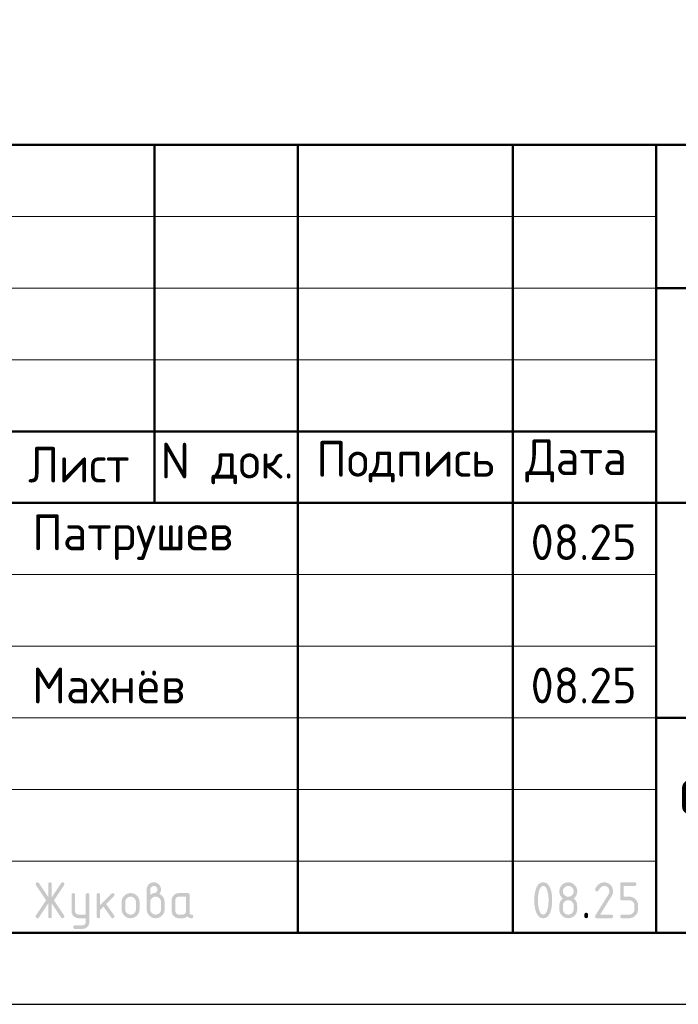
# Model space of a CAD drawing. Header units: millimetres. Extents: x 0 to 42000, y 0 to 29700.
# Tile 15 of 18: x 25060 to 29655, y 0 to 6874. Entities that reach past the tile are written whole.
import ezdxf

# ---------------------------------------------------------------- set-up
doc = ezdxf.new("R2010")
doc.units = ezdxf.units.MM
doc.layers.add('Standard', color=7, linetype='Continuous', lineweight=25)
doc.styles.add('ISOCPEUR', font='txt')

msp = doc.modelspace()

# ---------------------------------------------------------------- hatches: boundary and pattern name
at = {"layer": 'Standard', "linetype": 'Continuous', "lineweight": 25, "transparency": 33554687}
for points in [[(25258.5, 703.7), (25194, 606.8), (25193.1, 605.4), (25192, 604.4), (25190.9, 603.3), (25189.5, 602.7), (25188.2, 602), (25186.7, 601.6), (25185.1, 601.3), (25183.4, 601.3), (25181.8, 601.3), (25180.5, 601.5), (25179.1, 601.7), (25178, 602.1), (25176.8, 602.5), (25175.9, 603.1), (25174.9, 603.7), (25174.1, 604.5), (25173.4, 605.4), (25172.8, 606.4), (25172.2, 607.4), (25171.8, 608.6), (25171.4, 609.9), (25171.3, 611.3), (25171.1, 612.7), (25171.1, 614.3), (25171.1, 616), (25171.6, 617.6), (25172.1, 619.2), (25173.1, 620.8), (25243.4, 726.2), (25173.1, 831.6), (25172.1, 833.2), (25171.6, 834.9), (25171.1, 836.5), (25171.1, 838.2), (25171.1, 839.9), (25171.3, 841.3), (25171.5, 842.7), (25171.8, 843.9), (25172.2, 845.2), (25172.8, 846.2), (25173.4, 847.2), (25174.2, 848), (25175, 848.8), (25175.9, 849.4), (25176.9, 850.1), (25178.1, 850.5), (25179.3, 850.9), (25180.6, 851.1), (25182, 851.3), (25183.6, 851.3), (25185.2, 851.3), (25186.7, 850.9), (25188.2, 850.6), (25189.5, 849.9), (25190.8, 849.2), (25191.9, 848.1), (25193, 847), (25194, 845.6), (25258.5, 748.9), (25258.5, 838.8), (25258.5, 840.3), (25258.7, 841.7), (25258.9, 843.1), (25259.3, 844.3), (25259.7, 845.4), (25260.3, 846.4), (25260.9, 847.4), (25261.7, 848.2), (25262.5, 848.9), (25263.4, 849.5), (25264.4, 850.1), (25265.6, 850.5), (25266.8, 850.9), (25268.1, 851.1), (25269.5, 851.3), (25271.1, 851.3), (25272.6, 851.3), (25274, 851.1), (25275.4, 850.9), (25276.5, 850.5), (25277.7, 850.1), (25278.7, 849.5), (25279.7, 848.9), (25280.5, 848.2), (25281.2, 847.4), (25281.8, 846.4), (25282.4, 845.4), (25282.8, 844.3), (25283.2, 843.1), (25283.4, 841.7), (25283.6, 840.3), (25283.6, 838.8), (25283.6, 748.9), (25348.1, 845.6), (25349.1, 847), (25350.2, 848.1), (25351.4, 849.2), (25352.7, 849.9), (25354, 850.6), (25355.5, 850.9), (25357, 851.3), (25358.7, 851.3), (25360, 851.3), (25361.2, 851), (25362.4, 850.8), (25363.5, 850.3), (25364.6, 849.9), (25365.6, 849.2), (25366.6, 848.4), (25367.5, 847.5), (25368.4, 846.6), (25369, 845.5), (25369.7, 844.5), (25370.2, 843.4), (25370.6, 842.3), (25370.8, 841.1), (25371.1, 839.9), (25371.1, 838.6), (25371.1, 836.7), (25370.5, 835), (25370, 833.2), (25369, 831.6), (25298.7, 726.2), (25369, 620.8), (25370, 619.2), (25370.5, 617.5), (25371.1, 615.8), (25371.1, 614), (25371.1, 612.7), (25370.8, 611.5), (25370.6, 610.3), (25370.2, 609.2), (25369.7, 608.1), (25369.1, 607), (25368.4, 606), (25367.5, 605.1), (25366.7, 604.1), (25365.7, 603.4), (25364.7, 602.7), (25363.6, 602.2), (25362.6, 601.8), (25361.4, 601.5), (25360.2, 601.3), (25358.9, 601.3), (25357.1, 601.3), (25355.6, 601.6), (25354, 602), (25352.6, 602.7), (25351.3, 603.3), (25350.2, 604.4), (25349, 605.4), (25348.1, 606.8), (25283.6, 703.7), (25283.6, 613.8), (25283.6, 612.2), (25283.4, 610.8), (25283.2, 609.5), (25282.8, 608.3), (25282.4, 607.1), (25281.8, 606.2), (25281.2, 605.2), (25280.5, 604.4), (25279.7, 603.6), (25278.7, 603), (25277.7, 602.5), (25276.5, 602.1), (25275.4, 601.7), (25274, 601.5), (25272.6, 601.3), (25271.1, 601.3), (25269.5, 601.3), (25268.1, 601.5), (25266.8, 601.7), (25265.6, 602.1), (25264.4, 602.5), (25263.4, 603), (25262.5, 603.6), (25261.7, 604.4), (25260.9, 605.2), (25260.3, 606.2), (25259.7, 607.1), (25259.3, 608.3), (25258.9, 609.5), (25258.7, 610.8), (25258.5, 612.2), (25258.5, 613.8)], [(29137.2, 851.3), (29140.4, 851.3), (29143.5, 851), (29146.6, 850.7), (29149.7, 850.1), (29152.7, 849.6), (29155.5, 848.7), (29158.4, 847.9), (29161.2, 846.7), (29164, 845.6), (29166.6, 844.2), (29169.2, 842.7), (29171.8, 841), (29174.3, 839.3), (29176.7, 837.3), (29179.1, 835.3), (29181.4, 833), (29183.6, 830.7), (29185.7, 828.3), (29187.6, 825.9), (29189.4, 823.4), (29191.1, 820.9), (29192.5, 818.2), (29193.9, 815.6), (29195.1, 812.8), (29196.2, 810.1), (29197.1, 807.2), (29197.9, 804.3), (29198.5, 801.3), (29199.1, 798.3), (29199.4, 795.2), (29199.6, 792), (29199.6, 788.8), (29199.6, 784.4), (29198.9, 779.9), (29198.2, 775.4), (29196.8, 770.9), (29195.4, 766.4), (29193.2, 761.9), (29191.1, 757.4), (29188.3, 752.8), (29109.5, 626.3), (29187.2, 626.3), (29188.7, 626.3), (29190.1, 626.1), (29191.4, 625.9), (29192.6, 625.6), (29193.8, 625.2), (29194.8, 624.6), (29195.7, 624), (29196.5, 623.2), (29197.3, 622.4), (29197.9, 621.4), (29198.5, 620.5), (29198.9, 619.3), (29199.2, 618.1), (29199.4, 616.7), (29199.6, 615.4), (29199.6, 613.8), (29199.6, 612.2), (29199.4, 610.9), (29199.2, 609.5), (29198.9, 608.3), (29198.5, 607.2), (29197.9, 606.2), (29197.3, 605.2), (29196.5, 604.4), (29195.7, 603.6), (29194.8, 603), (29193.8, 602.5), (29192.6, 602.1), (29191.4, 601.7), (29190.1, 601.5), (29188.7, 601.3), (29187.2, 601.3), (29087.2, 601.3), (29085.6, 601.3), (29084.2, 601.5), (29082.9, 601.7), (29081.7, 602.1), (29080.5, 602.5), (29079.6, 603), (29078.6, 603.6), (29077.8, 604.4), (29077, 605.2), (29076.4, 606.2), (29075.9, 607.1), (29075.5, 608.3), (29075.1, 609.5), (29074.9, 610.9), (29074.7, 612.2), (29074.7, 613.8), (29074.7, 615.7), (29075.2, 617.5), (29075.7, 619.3), (29076.8, 621), (29168.4, 768.1), (29170, 770.6), (29171.1, 773.2), (29172.3, 775.7), (29173.1, 778.3), (29173.9, 780.9), (29174.3, 783.5), (29174.7, 786.1), (29174.7, 788.7), (29174.7, 792.6), (29174, 796.2), (29173.3, 799.8), (29171.9, 803.1), (29170.5, 806.4), (29168.5, 809.5), (29166.4, 812.5), (29163.7, 815.3), (29160.9, 818), (29157.9, 820.1), (29154.9, 822.1), (29151.6, 823.5), (29148.2, 824.9), (29144.6, 825.6), (29141, 826.2), (29137.2, 826.2), (29134.5, 826.2), (29131.9, 825.8), (29129.3, 825.3), (29126.8, 824.3), (29124.2, 823.3), (29121.7, 821.8), (29119.2, 820.3), (29116.8, 818.4), (29114.3, 816.4), (29111.9, 814), (29109.5, 811.5), (29107.2, 808.6), (29104.8, 805.6), (29102.5, 802.2), (29100.2, 798.7), (29098, 794.8), (29097.1, 793.3), (29096, 792.2), (29094.9, 791), (29093.6, 790.3), (29092.2, 789.5), (29090.6, 789.1), (29089, 788.8), (29087.2, 788.8), (29085.6, 788.8), (29084.2, 789), (29082.9, 789.1), (29081.7, 789.5), (29080.5, 789.9), (29079.6, 790.5), (29078.6, 791.1), (29077.8, 791.9), (29077, 792.7), (29076.4, 793.6), (29075.9, 794.6), (29075.5, 795.8), (29075.1, 797), (29074.9, 798.3), (29074.7, 799.7), (29074.7, 801.2), (29074.7, 802.7), (29075, 803.9), (29075.3, 805.2), (29075.8, 806.4), (29078.7, 812), (29081.9, 816.9), (29085, 821.8), (29088.4, 826), (29091.8, 830.2), (29095.4, 833.7), (29099, 837.2), (29102.8, 840.1), (29106.6, 842.9), (29110.7, 845), (29114.8, 847.1), (29119.1, 848.5), (29123.4, 849.9), (29127.9, 850.6), (29132.4, 851.3)], [(29249.6, 738.8), (29249.6, 838.8), (29249.6, 840.4), (29249.8, 841.7), (29250, 843.1), (29250.4, 844.3), (29250.8, 845.4), (29251.3, 846.4), (29251.9, 847.4), (29252.7, 848.2), (29253.5, 848.9), (29254.5, 849.5), (29255.4, 850.1), (29256.6, 850.5), (29257.8, 850.9), (29259.1, 851.1), (29260.5, 851.3), (29262.1, 851.3), (29349.3, 851.3), (29350.9, 851.3), (29352.2, 851.1), (29353.6, 850.9), (29354.8, 850.5), (29356, 850.1), (29356.9, 849.5), (29357.9, 848.9), (29358.7, 848.2), (29359.5, 847.4), (29360.1, 846.4), (29360.6, 845.4), (29361, 844.2), (29361.4, 843.1), (29361.6, 841.7), (29361.8, 840.3), (29361.8, 838.8), (29361.8, 837.2), (29361.6, 835.8), (29361.4, 834.5), (29361, 833.3), (29360.6, 832.1), (29360.1, 831.1), (29359.5, 830.2), (29358.7, 829.4), (29357.9, 828.6), (29356.9, 828), (29356, 827.4), (29354.8, 827), (29353.6, 826.6), (29352.2, 826.4), (29350.9, 826.2), (29349.3, 826.2), (29274.6, 826.2), (29274.6, 751.3), (29312, 751.3), (29315.3, 751.3), (29318.4, 751), (29321.5, 750.8), (29324.5, 750.2), (29327.5, 749.6), (29330.4, 748.7), (29333.2, 747.9), (29336, 746.7), (29338.8, 745.6), (29341.4, 744.2), (29344, 742.7), (29346.6, 741), (29349.1, 739.3), (29351.5, 737.3), (29353.9, 735.3), (29356.1, 733), (29358.4, 730.7), (29360.4, 728.2), (29362.4, 725.8), (29364.1, 723.3), (29365.8, 720.8), (29367.2, 718.1), (29368.7, 715.5), (29369.8, 712.7), (29370.9, 710), (29371.8, 707.1), (29372.7, 704.2), (29373.2, 701.2), (29373.8, 698.2), (29374.1, 695.1), (29374.4, 692), (29374.4, 688.8), (29374.4, 663.8), (29374.4, 660.6), (29374.1, 657.4), (29373.8, 654.3), (29373.2, 651.3), (29372.6, 648.3), (29371.8, 645.4), (29370.9, 642.5), (29369.8, 639.8), (29368.6, 637), (29367.2, 634.4), (29365.8, 631.7), (29364.1, 629.2), (29362.3, 626.7), (29360.3, 624.3), (29358.3, 621.9), (29356, 619.6), (29353.7, 617.3), (29351.3, 615.3), (29348.9, 613.3), (29346.4, 611.6), (29343.9, 609.9), (29341.2, 608.4), (29338.6, 607), (29335.9, 605.9), (29333.1, 604.7), (29330.2, 603.9), (29327.4, 603), (29324.4, 602.4), (29321.4, 601.9), (29318.3, 601.6), (29315.2, 601.3), (29312, 601.3), (29262.1, 601.3), (29260.5, 601.3), (29259.1, 601.5), (29257.8, 601.7), (29256.6, 602.1), (29255.4, 602.5), (29254.5, 603), (29253.5, 603.6), (29252.7, 604.4), (29251.9, 605.2), (29251.3, 606.2), (29250.8, 607.2), (29250.4, 608.3), (29250, 609.5), (29249.8, 610.9), (29249.6, 612.2), (29249.6, 613.8), (29249.6, 615.4), (29249.8, 616.7), (29250, 618.1), (29250.4, 619.3), (29250.8, 620.5), (29251.3, 621.4), (29251.9, 622.4), (29252.7, 623.2), (29253.5, 624), (29254.5, 624.6), (29255.4, 625.2), (29256.6, 625.6), (29257.8, 625.9), (29259.1, 626.1), (29260.5, 626.3), (29262.1, 626.3), (29311.9, 626.3), (29315.8, 626.3), (29319.5, 627), (29323.1, 627.7), (29326.4, 629.1), (29329.7, 630.4), (29332.7, 632.5), (29335.7, 634.5), (29338.5, 637.2), (29341.2, 639.9), (29343.2, 643), (29345.2, 646), (29346.6, 649.3), (29348, 652.6), (29348.6, 656.3), (29349.3, 659.9), (29349.3, 663.8), (29349.3, 688.8), (29349.3, 692.7), (29348.6, 696.3), (29347.9, 699.9), (29346.6, 703.2), (29345.2, 706.5), (29343.2, 709.5), (29341.1, 712.6), (29338.4, 715.3), (29335.6, 718), (29332.6, 720.1), (29329.6, 722.2), (29326.3, 723.5), (29323, 724.9), (29319.4, 725.6), (29315.8, 726.3), (29311.9, 726.3), (29262.1, 726.3), (29260.5, 726.3), (29259.1, 726.5), (29257.8, 726.7), (29256.6, 727.1), (29255.4, 727.5), (29254.5, 728), (29253.5, 728.6), (29252.7, 729.4), (29251.9, 730.2), (29251.3, 731.2), (29250.8, 732.1), (29250.4, 733.3), (29250, 734.5), (29249.8, 735.9), (29249.6, 737.2)], [(25520.8, 576), (25520.8, 601.3), (25471, 601.3), (25468.3, 601.3), (25465.8, 601.5), (25463.3, 601.7), (25460.9, 602.2), (25458.5, 602.6), (25456.2, 603.3), (25453.8, 604), (25451.6, 604.9), (25449.4, 605.8), (25447.3, 607), (25445.2, 608.1), (25443.2, 609.5), (25441.2, 610.8), (25439.3, 612.4), (25437.4, 614), (25435.6, 615.9), (25433.8, 617.7), (25432.2, 619.6), (25430.6, 621.5), (25429.2, 623.5), (25427.9, 625.6), (25426.8, 627.7), (25425.6, 629.8), (25424.7, 632), (25423.8, 634.2), (25423.1, 636.5), (25422.5, 638.8), (25422, 641.2), (25421.6, 643.6), (25421.3, 646.1), (25421.1, 648.6), (25421.1, 651.2), (25421.1, 763.7), (25421.1, 765.2), (25421.3, 766.6), (25421.5, 767.9), (25421.9, 769.1), (25422.3, 770.3), (25422.9, 771.3), (25423.5, 772.2), (25424.2, 773), (25425, 773.8), (25426, 774.4), (25427, 775), (25428.1, 775.4), (25429.3, 775.8), (25430.7, 775.9), (25432.1, 776.1), (25433.6, 776.1), (25435.2, 776.1), (25436.6, 775.9), (25437.9, 775.8), (25439.1, 775.4), (25440.3, 775), (25441.3, 774.4), (25442.2, 773.8), (25443, 773), (25443.8, 772.2), (25444.4, 771.3), (25445, 770.3), (25445.4, 769.1), (25445.8, 768), (25446, 766.6), (25446.2, 765.2), (25446.2, 763.7), (25446.2, 651.3), (25446.2, 648.8), (25446.6, 646.4), (25447.1, 644), (25448, 641.8), (25448.9, 639.6), (25450.3, 637.6), (25451.7, 635.6), (25453.5, 633.7), (25455.3, 631.9), (25457.4, 630.5), (25459.4, 629.1), (25461.6, 628.2), (25463.8, 627.3), (25466.1, 626.8), (25468.5, 626.3), (25471, 626.3), (25520.8, 626.3), (25520.8, 763.7), (25520.8, 765.2), (25521, 766.6), (25521.2, 768), (25521.6, 769.1), (25522, 770.3), (25522.6, 771.3), (25523.2, 772.2), (25524, 773), (25524.7, 773.8), (25525.7, 774.4), (25526.7, 775), (25527.9, 775.4), (25529, 775.8), (25530.4, 775.9), (25531.8, 776.1), (25533.4, 776.1), (25534.9, 776.1), (25536.3, 775.9), (25537.7, 775.8), (25538.8, 775.4), (25540, 775), (25541, 774.4), (25542, 773.8), (25542.7, 773), (25543.5, 772.2), (25544.1, 771.3), (25544.7, 770.3), (25545.1, 769.1), (25545.5, 768), (25545.7, 766.6), (25545.9, 765.2), (25545.9, 763.7), (25545.9, 576.3), (25545.9, 573.7), (25545.7, 571.2), (25545.4, 568.7), (25545, 566.3), (25544.5, 563.9), (25543.9, 561.6), (25543.2, 559.3), (25542.3, 557.1), (25541.4, 554.9), (25540.3, 552.8), (25539.2, 550.6), (25537.9, 548.6), (25536.5, 546.6), (25535, 544.7), (25533.4, 542.8), (25531.6, 540.9), (25529.8, 539.1), (25528, 537.5), (25526.1, 535.9), (25524.1, 534.6), (25522.1, 533.2), (25520, 532.1), (25517.9, 530.9), (25515.7, 530), (25513.5, 529.1), (25511.2, 528.4), (25509, 527.7), (25506.6, 527.3), (25504.2, 526.8), (25501.7, 526.6), (25499.2, 526.4), (25496.6, 526.4), (25446.2, 526.4), (25444.6, 526.4), (25443.2, 526.6), (25441.9, 526.8), (25440.7, 527.2), (25439.5, 527.6), (25438.5, 528.1), (25437.6, 528.7), (25436.8, 529.5), (25436, 530.3), (25435.4, 531.3), (25434.8, 532.3), (25434.4, 533.4), (25434, 534.6), (25433.9, 536), (25433.7, 537.3), (25433.7, 538.9), (25433.7, 540.1), (25433.9, 541.3), (25434.1, 542.5), (25434.6, 543.5), (25435.1, 544.6), (25435.8, 545.7), (25436.5, 546.7), (25437.4, 547.6), (25438.4, 548.6), (25439.4, 549.3), (25440.4, 550), (25441.5, 550.5), (25442.6, 550.9), (25443.8, 551.2), (25444.9, 551.4), (25446.2, 551.4), (25495.9, 551.4), (25498.6, 551.4), (25501, 551.9), (25503.4, 552.3), (25505.7, 553.2), (25507.9, 554), (25509.9, 555.4), (25511.9, 556.7), (25513.7, 558.4), (25515.5, 560.2), (25516.8, 562.1), (25518.1, 564.1), (25519, 566.3), (25519.9, 568.5), (25520.4, 570.9), (25520.8, 573.3)], [(25621, 694), (25699.6, 772.6), (25700.5, 773.4), (25701.5, 774.1), (25702.5, 774.8), (25703.6, 775.2), (25704.7, 775.7), (25705.9, 775.9), (25707.2, 776.1), (25708.5, 776.1), (25710, 776.1), (25711.4, 775.9), (25712.8, 775.8), (25714, 775.4), (25715.1, 775), (25716.1, 774.4), (25717.1, 773.8), (25717.9, 773), (25718.6, 772.2), (25719.2, 771.3), (25719.8, 770.3), (25720.2, 769.1), (25720.6, 767.9), (25720.8, 766.6), (25721, 765.2), (25721, 763.7), (25721, 762.4), (25720.8, 761.3), (25720.5, 760.1), (25720, 759), (25719.6, 757.9), (25718.8, 756.9), (25718.1, 755.9), (25717.2, 754.9), (25662.3, 700.1), (25718.5, 621), (25719.8, 619.3), (25720.4, 617.4), (25721, 615.6), (25721, 613.6), (25721, 612.1), (25720.8, 610.7), (25720.6, 609.4), (25720.2, 608.2), (25719.8, 607), (25719.2, 606.1), (25718.6, 605.1), (25717.9, 604.4), (25717.1, 603.6), (25716.1, 603), (25715.1, 602.4), (25714, 602.1), (25712.8, 601.7), (25711.4, 601.5), (25710, 601.3), (25708.5, 601.3), (25706.8, 601.3), (25705.3, 601.6), (25703.9, 601.9), (25702.6, 602.6), (25701.3, 603.3), (25700.1, 604.3), (25699, 605.3), (25698.1, 606.6), (25644.3, 682.1), (25621, 658.8), (25621, 613.8), (25621, 612.2), (25620.8, 610.9), (25620.6, 609.5), (25620.2, 608.3), (25619.8, 607.1), (25619.3, 606.2), (25618.7, 605.2), (25617.9, 604.4), (25617.1, 603.6), (25616.1, 603), (25615.1, 602.5), (25614, 602.1), (25612.8, 601.7), (25611.4, 601.5), (25610.1, 601.3), (25608.5, 601.3), (25606.9, 601.3), (25605.6, 601.5), (25604.2, 601.7), (25603, 602.1), (25601.8, 602.5), (25600.9, 603), (25599.9, 603.6), (25599.1, 604.4), (25598.3, 605.2), (25597.7, 606.2), (25597.1, 607.1), (25596.8, 608.3), (25596.4, 609.5), (25596.2, 610.8), (25596, 612.2), (25596, 613.8), (25596, 763.7), (25596, 765.2), (25596.2, 766.6), (25596.4, 767.9), (25596.8, 769.1), (25597.1, 770.3), (25597.7, 771.3), (25598.3, 772.2), (25599.1, 773), (25599.9, 773.8), (25600.9, 774.4), (25601.8, 775), (25603, 775.4), (25604.2, 775.8), (25605.6, 775.9), (25606.9, 776.1), (25608.5, 776.1), (25610.1, 776.1), (25611.4, 775.9), (25612.8, 775.8), (25614, 775.4), (25615.1, 775), (25616.1, 774.4), (25617.1, 773.8), (25617.9, 773), (25618.7, 772.2), (25619.3, 771.3), (25619.8, 770.3), (25620.2, 769.1), (25620.6, 767.9), (25620.8, 766.6), (25621, 765.2), (25621, 763.7)], [(28999.8, 626.3), (28999.8, 627.9), (29000, 629.3), (29000.2, 630.6), (29000.6, 631.8), (29001, 633), (29001.6, 634), (29002.2, 634.9), (29003, 635.7), (29003.7, 636.5), (29004.7, 637.1), (29005.7, 637.7), (29006.9, 638.1), (29008.1, 638.5), (29009.4, 638.7), (29010.8, 638.9), (29012.3, 638.9), (29013.9, 638.9), (29015.3, 638.7), (29016.7, 638.5), (29017.8, 638.1), (29019, 637.7), (29020, 637.1), (29021, 636.5), (29021.7, 635.7), (29022.5, 634.9), (29023.1, 634), (29023.7, 633), (29024.1, 631.8), (29024.5, 630.6), (29024.7, 629.3), (29024.9, 627.9), (29024.9, 626.3), (29024.9, 613.8), (29024.9, 612.2), (29024.7, 610.9), (29024.5, 609.5), (29024.1, 608.3), (29023.7, 607.2), (29023.1, 606.2), (29022.5, 605.2), (29021.7, 604.4), (29021, 603.6), (29020, 603), (29019, 602.5), (29017.8, 602.1), (29016.7, 601.7), (29015.3, 601.5), (29013.9, 601.3), (29012.3, 601.3), (29010.8, 601.3), (29009.4, 601.5), (29008.1, 601.7), (29006.9, 602.1), (29005.7, 602.5), (29004.7, 603), (29003.7, 603.6), (29003, 604.4), (29002.2, 605.2), (29001.6, 606.2), (29001, 607.2), (29000.6, 608.3), (29000.2, 609.5), (29000, 610.9), (28999.8, 612.2), (28999.8, 613.8)]]:
    msp.add_hatch(color=7, dxfattribs=at).paths.add_polyline_path(points, flags=16)
h = msp.add_hatch(color=7, dxfattribs=at)
h.paths.add_polyline_path([(25970.7, 763.7), (25974.7, 766.9), (25978.5, 769.2), (25982.3, 771.5), (25986, 773.1), (25989.6, 774.7), (25993.1, 775.5), (25996.6, 776.2), (25999.9, 776.2), (26001.8, 776.2), (26003.7, 776.8), (26005.6, 777.3), (26007.4, 778.4), (26009.2, 779.5), (26010.9, 781.1), (26012.6, 782.8), (26014.3, 784.9), (26015.9, 787), (26017.1, 789), (26018.3, 791), (26019.1, 793.1), (26019.9, 795.1), (26020.3, 797.1), (26020.7, 799.2), (26020.7, 801.2), (26020.7, 803.9), (26020.3, 806.3), (26019.8, 808.7), (26018.9, 811), (26018, 813.2), (26016.7, 815.2), (26015.3, 817.2), (26013.5, 819), (26011.7, 820.8), (26009.7, 822.2), (26007.7, 823.5), (26005.5, 824.4), (26003.3, 825.3), (26000.8, 825.8), (25998.4, 826.2), (25995.7, 826.2), (25993.1, 826.2), (25990.7, 825.8), (25988.3, 825.3), (25986.1, 824.4), (25983.9, 823.5), (25981.9, 822.1), (25979.9, 820.7), (25978, 818.9), (25976.2, 817.1), (25974.8, 815.1), (25973.5, 813.1), (25972.6, 810.9), (25971.6, 808.6), (25971.2, 806.2), (25970.7, 803.8), (25970.7, 801.2)])
h.paths.add_polyline_path([(26033, 771.2), (26037.3, 769.4), (26041.2, 767), (26045, 764.7), (26048.5, 761.8), (26051.9, 759), (26054.8, 755.6), (26057.8, 752.2), (26060.3, 748.3), (26062.9, 744.3), (26064.8, 740.2), (26066.7, 736.1), (26067.9, 731.8), (26069.2, 727.5), (26069.8, 723), (26070.5, 718.5), (26070.5, 713.8), (26070.5, 663.8), (26070.5, 660.5), (26070.2, 657.4), (26069.9, 654.2), (26069.3, 651.2), (26068.8, 648.2), (26067.9, 645.3), (26067, 642.4), (26065.9, 639.6), (26064.8, 636.9), (26063.3, 634.2), (26061.9, 631.6), (26060.2, 629.1), (26058.5, 626.5), (26056.5, 624.1), (26054.5, 621.7), (26052.2, 619.5), (26049.9, 617.2), (26047.5, 615.2), (26045.1, 613.2), (26042.6, 611.5), (26040.1, 609.8), (26037.5, 608.4), (26034.8, 607), (26032.1, 605.8), (26029.3, 604.7), (26026.4, 603.8), (26023.5, 603), (26020.5, 602.4), (26017.5, 601.9), (26014.4, 601.6), (26011.3, 601.3), (26008.1, 601.3), (26004.8, 601.3), (26001.7, 601.6), (25998.5, 601.9), (25995.5, 602.4), (25992.5, 603), (25989.6, 603.9), (25986.7, 604.7), (25984, 605.9), (25981.2, 607), (25978.6, 608.4), (25975.9, 609.9), (25973.4, 611.6), (25970.9, 613.3), (25968.5, 615.3), (25966.1, 617.3), (25963.8, 619.6), (25961.6, 621.9), (25959.6, 624.2), (25957.6, 626.7), (25955.9, 629.2), (25954.2, 631.7), (25952.8, 634.3), (25951.4, 637), (25950.2, 639.8), (25949.1, 642.5), (25948.2, 645.4), (25947.4, 648.3), (25946.8, 651.3), (25946.3, 654.3), (25946, 657.4), (25945.7, 660.5), (25945.7, 663.8), (25945.7, 801.3), (25945.7, 803.9), (25945.9, 806.4), (25946.1, 809), (25946.6, 811.4), (25947.1, 813.8), (25947.7, 816.1), (25948.4, 818.5), (25949.3, 820.7), (25950.2, 822.9), (25951.4, 825), (25952.5, 827.1), (25953.9, 829.1), (25955.2, 831.2), (25956.8, 833.1), (25958.4, 835), (25960.2, 836.8), (25962, 838.6), (25964, 840.2), (25965.9, 841.8), (25967.9, 843.1), (25969.9, 844.5), (25972, 845.6), (25974.1, 846.8), (25976.3, 847.7), (25978.5, 848.6), (25980.8, 849.2), (25983.2, 849.9), (25985.6, 850.4), (25988, 850.8), (25990.5, 851.1), (25993, 851.3), (25995.6, 851.3), (25998.2, 851.3), (26000.7, 851.1), (26003.2, 850.8), (26005.6, 850.4), (26008, 849.9), (26010.4, 849.2), (26012.7, 848.5), (26014.9, 847.6), (26017.1, 846.7), (26019.2, 845.6), (26021.3, 844.5), (26023.3, 843.1), (26025.3, 841.7), (26027.3, 840.1), (26029.2, 838.5), (26031, 836.7), (26032.8, 834.9), (26034.4, 833), (26035.9, 831), (26037.3, 829), (26038.6, 827), (26039.8, 824.9), (26040.9, 822.8), (26041.8, 820.6), (26042.7, 818.3), (26043.4, 816), (26044.1, 813.7), (26044.5, 811.3), (26045, 808.9), (26045.2, 806.4), (26045.4, 803.9), (26045.4, 801.3), (26045.4, 796.6), (26044.6, 792.3), (26043.9, 788.1), (26042.3, 784.3), (26040.8, 780.5), (26038.4, 777.2), (26036.1, 774)], flags=16)
h.paths.add_polyline_path([(26045.4, 663.8), (26045.4, 713.8), (26045.4, 717.7), (26044.7, 721.3), (26044.1, 724.9), (26042.7, 728.2), (26041.3, 731.5), (26039.3, 734.5), (26037.3, 737.6), (26034.6, 740.3), (26031.9, 743.1), (26028.8, 745.1), (26025.8, 747.2), (26022.5, 748.5), (26019.2, 749.9), (26015.6, 750.6), (26012, 751.3), (26008.1, 751.3), (26004.2, 751.3), (26000.6, 750.6), (25996.9, 749.9), (25993.6, 748.5), (25990.3, 747.2), (25987.3, 745.1), (25984.3, 743.1), (25981.6, 740.3), (25978.9, 737.6), (25976.8, 734.5), (25974.8, 731.5), (25973.4, 728.2), (25972.1, 724.9), (25971.4, 721.3), (25970.7, 717.7), (25970.7, 713.8), (25970.7, 663.8), (25970.7, 659.9), (25971.4, 656.3), (25972.1, 652.6), (25973.4, 649.3), (25974.8, 646), (25976.8, 643), (25978.9, 639.9), (25981.6, 637.2), (25984.3, 634.5), (25987.3, 632.5), (25990.3, 630.4), (25993.6, 629.1), (25996.9, 627.7), (26000.6, 627), (26004.2, 626.3), (26008.1, 626.3), (26012, 626.3), (26015.6, 627), (26019.2, 627.7), (26022.5, 629.1), (26025.8, 630.4), (26028.8, 632.5), (26031.9, 634.6), (26034.6, 637.3), (26037.3, 640.1), (26039.3, 643.1), (26041.3, 646.1), (26042.7, 649.4), (26044.1, 652.7), (26044.7, 656.3), (26045.4, 659.9)])
h = msp.add_hatch(color=7, dxfattribs=at)
h.paths.add_polyline_path([(28749.8, 726.3), (28749.8, 734), (28749.4, 741.6), (28749, 749.1), (28748.2, 756.4), (28747.4, 763.7), (28746.1, 770.8), (28744.9, 777.9), (28743.2, 784.8), (28742, 790), (28740.6, 794.5), (28739.1, 799), (28737.6, 802.9), (28736, 806.8), (28734.2, 810), (28732.5, 813.3), (28730.5, 815.9), (28728.6, 818.5), (28726.5, 820.4), (28724.4, 822.4), (28722.2, 823.6), (28719.9, 824.9), (28717.5, 825.6), (28715.1, 826.2), (28712.5, 826.2), (28709.9, 826.2), (28707.5, 825.6), (28705.1, 824.9), (28702.9, 823.6), (28700.6, 822.3), (28698.6, 820.4), (28696.5, 818.4), (28694.6, 815.8), (28692.7, 813.2), (28690.9, 810), (28689.2, 806.7), (28687.6, 802.8), (28686, 798.9), (28684.6, 794.4), (28683.2, 789.8), (28681.9, 784.6), (28680.2, 777.6), (28679, 770.4), (28677.7, 763.3), (28676.8, 756), (28676, 748.7), (28675.6, 741.3), (28675.2, 733.9), (28675.2, 726.3), (28675.2, 718.6), (28675.6, 711.1), (28676, 703.5), (28676.8, 696.2), (28677.6, 688.9), (28678.9, 681.8), (28680.1, 674.7), (28681.8, 667.8), (28683, 662.6), (28684.4, 658.1), (28685.8, 653.5), (28687.4, 649.7), (28689, 645.8), (28690.8, 642.5), (28692.5, 639.3), (28694.4, 636.7), (28696.4, 634.1), (28698.4, 632.2), (28700.5, 630.2), (28702.8, 628.9), (28705, 627.6), (28707.5, 627), (28709.9, 626.3), (28712.5, 626.3), (28715.1, 626.3), (28717.5, 627), (28719.9, 627.6), (28722.2, 628.9), (28724.4, 630.2), (28726.5, 632.2), (28728.6, 634.1), (28730.5, 636.7), (28732.5, 639.3), (28734.2, 642.5), (28736, 645.8), (28737.6, 649.7), (28739.1, 653.5), (28740.6, 658.1), (28742, 662.6), (28743.2, 667.8), (28744.9, 674.7), (28746.1, 681.8), (28747.4, 688.9), (28748.2, 696.2), (28749, 703.5), (28749.4, 711.1), (28749.8, 718.6)])
h.paths.add_polyline_path([(28774.9, 726.3), (28774.9, 720.7), (28774.7, 715.3), (28774.5, 709.9), (28774.2, 704.7), (28773.8, 699.5), (28773.3, 694.5), (28772.8, 689.4), (28772.1, 684.6), (28771.4, 679.8), (28770.6, 675.1), (28769.7, 670.5), (28768.7, 666.1), (28767.7, 661.6), (28766.5, 657.3), (28765.3, 653.1), (28763.9, 649), (28761.9, 643), (28759.6, 637.8), (28757.3, 632.6), (28754.7, 628.1), (28752.1, 623.7), (28749.1, 619.9), (28746.2, 616.2), (28743, 613.2), (28739.8, 610.2), (28736.3, 608), (28732.8, 605.8), (28729, 604.3), (28725.1, 602.8), (28721, 602), (28716.9, 601.3), (28712.5, 601.3), (28708.1, 601.3), (28704, 602), (28699.8, 602.8), (28696, 604.3), (28692.2, 605.7), (28688.7, 608), (28685.2, 610.2), (28682, 613.2), (28678.7, 616.1), (28675.8, 619.8), (28672.9, 623.6), (28670.3, 628), (28667.7, 632.5), (28665.4, 637.7), (28663.1, 642.9), (28661.1, 648.8), (28659.7, 652.9), (28658.5, 657.2), (28657.3, 661.4), (28656.3, 665.9), (28655.2, 670.3), (28654.4, 675), (28653.5, 679.6), (28652.9, 684.5), (28652.2, 689.3), (28651.6, 694.4), (28651.1, 699.4), (28650.8, 704.6), (28650.5, 709.8), (28650.3, 715.3), (28650.1, 720.7), (28650.1, 726.3), (28650.1, 731.9), (28650.3, 737.3), (28650.5, 742.7), (28650.8, 748), (28651.1, 753.2), (28651.6, 758.2), (28652.2, 763.3), (28652.9, 768.1), (28653.5, 772.9), (28654.4, 777.6), (28655.2, 782.2), (28656.3, 786.7), (28657.3, 791.1), (28658.5, 795.4), (28659.7, 799.7), (28661.1, 803.7), (28663.1, 809.7), (28665.4, 814.9), (28667.7, 820.1), (28670.3, 824.5), (28672.9, 829), (28675.8, 832.7), (28678.7, 836.4), (28682, 839.4), (28685.2, 842.4), (28688.7, 844.6), (28692.2, 846.8), (28696, 848.3), (28699.8, 849.8), (28704, 850.5), (28708.1, 851.3), (28712.5, 851.3), (28716.9, 851.3), (28721, 850.5), (28725.1, 849.8), (28729, 848.3), (28732.8, 846.8), (28736.3, 844.6), (28739.8, 842.3), (28743, 839.4), (28746.2, 836.4), (28749.1, 832.6), (28752.1, 828.9), (28754.7, 824.4), (28757.3, 820), (28759.6, 814.7), (28761.9, 809.5), (28763.9, 803.6), (28765.3, 799.5), (28766.5, 795.2), (28767.7, 791), (28768.7, 786.5), (28769.7, 782.1), (28770.6, 777.4), (28771.4, 772.8), (28772.1, 768), (28772.8, 763.1), (28773.3, 758.1), (28773.8, 753.1), (28774.2, 747.9), (28774.5, 742.7), (28774.7, 737.3), (28774.9, 731.9)], flags=16)
h = msp.add_hatch(color=7, dxfattribs=at)
h.paths.add_polyline_path([(28887.4, 626.3), (28891.3, 626.3), (28894.9, 627), (28898.5, 627.7), (28901.8, 629.1), (28905.1, 630.4), (28908.1, 632.5), (28911.1, 634.5), (28913.8, 637.2), (28916.6, 639.9), (28918.6, 643), (28920.6, 646), (28922, 649.3), (28923.3, 652.6), (28924, 656.3), (28924.7, 659.9), (28924.7, 663.8), (28924.7, 688.8), (28924.7, 692.7), (28924, 696.3), (28923.3, 699.9), (28922, 703.2), (28920.6, 706.5), (28918.5, 709.5), (28916.5, 712.6), (28913.8, 715.3), (28911, 718.1), (28908, 720.1), (28905, 722.2), (28901.7, 723.6), (28898.4, 724.9), (28894.8, 725.6), (28891.2, 726.3), (28887.4, 726.3), (28883.4, 726.3), (28879.8, 725.6), (28876.2, 724.9), (28872.9, 723.6), (28869.6, 722.2), (28866.6, 720.2), (28863.6, 718.1), (28860.9, 715.4), (28858.2, 712.7), (28856.1, 709.7), (28854.1, 706.6), (28852.7, 703.3), (28851.4, 700), (28850.7, 696.4), (28850, 692.7), (28850, 688.8), (28850, 663.8), (28850, 659.9), (28850.7, 656.3), (28851.4, 652.6), (28852.7, 649.3), (28854.1, 646), (28856.1, 643), (28858.2, 639.9), (28860.9, 637.2), (28863.6, 634.5), (28866.6, 632.5), (28869.6, 630.4), (28872.9, 629.1), (28876.2, 627.7), (28879.8, 627), (28883.4, 626.3)])
h.paths.add_polyline_path([(28887.4, 601.3), (28884.1, 601.3), (28881, 601.6), (28877.9, 601.9), (28874.9, 602.4), (28871.9, 603), (28869, 603.9), (28866.1, 604.7), (28863.4, 605.9), (28860.6, 607), (28858, 608.4), (28855.3, 609.9), (28852.8, 611.6), (28850.3, 613.3), (28847.9, 615.3), (28845.5, 617.3), (28843.2, 619.6), (28840.9, 621.9), (28838.9, 624.2), (28836.9, 626.7), (28835.2, 629.2), (28833.5, 631.7), (28832.1, 634.3), (28830.7, 637), (28829.5, 639.8), (28828.4, 642.5), (28827.5, 645.4), (28826.7, 648.3), (28826.1, 651.3), (28825.5, 654.3), (28825.3, 657.4), (28825, 660.5), (28825, 663.8), (28825, 688.8), (28825, 692.7), (28825.4, 696.4), (28825.8, 700.1), (28826.5, 703.6), (28827.3, 707.1), (28828.5, 710.4), (28829.7, 713.7), (28831.2, 716.8), (28832.8, 719.9), (28834.7, 722.9), (28836.7, 725.8), (28839.1, 728.6), (28841.4, 731.3), (28844.1, 733.9), (28846.9, 736.4), (28850, 738.8), (28846.9, 741.1), (28844.1, 743.7), (28841.4, 746.3), (28839.1, 749), (28836.7, 751.8), (28834.7, 754.7), (28832.8, 757.6), (28831.2, 760.8), (28829.7, 763.9), (28828.5, 767.2), (28827.3, 770.5), (28826.5, 774), (28825.8, 777.5), (28825.4, 781.2), (28825, 784.9), (28825, 788.8), (28825, 792), (28825.3, 795.1), (28825.5, 798.3), (28826.1, 801.3), (28826.7, 804.3), (28827.5, 807.2), (28828.4, 810.1), (28829.5, 812.8), (28830.7, 815.6), (28832.1, 818.2), (28833.5, 820.9), (28835.2, 823.4), (28836.9, 825.9), (28838.9, 828.3), (28840.9, 830.7), (28843.2, 833), (28845.5, 835.3), (28847.9, 837.3), (28850.3, 839.3), (28852.8, 841), (28855.3, 842.7), (28858, 844.1), (28860.6, 845.6), (28863.4, 846.7), (28866.1, 847.9), (28869, 848.7), (28871.9, 849.6), (28874.9, 850.1), (28877.9, 850.7), (28881, 851), (28884.1, 851.3), (28887.4, 851.3), (28890.6, 851.3), (28893.7, 851), (28896.8, 850.7), (28899.8, 850.1), (28902.8, 849.6), (28905.7, 848.7), (28908.6, 847.9), (28911.3, 846.7), (28914.1, 845.6), (28916.7, 844.1), (28919.4, 842.7), (28921.9, 841), (28924.4, 839.3), (28926.8, 837.3), (28929.2, 835.3), (28931.5, 833), (28933.8, 830.7), (28935.8, 828.3), (28937.8, 825.9), (28939.5, 823.4), (28941.2, 820.9), (28942.6, 818.2), (28944, 815.6), (28945.2, 812.8), (28946.3, 810.1), (28947.2, 807.2), (28948, 804.3), (28948.6, 801.3), (28949.2, 798.3), (28949.4, 795.1), (28949.7, 792), (28949.7, 788.8), (28949.7, 784.9), (28949.3, 781.2), (28949, 777.5), (28948.2, 774), (28947.4, 770.5), (28946.2, 767.2), (28945, 763.9), (28943.5, 760.8), (28941.9, 757.6), (28940, 754.7), (28938, 751.8), (28935.6, 749), (28933.3, 746.3), (28930.6, 743.7), (28927.8, 741.1), (28924.7, 738.8), (28929.2, 735.4), (28932.9, 731.6), (28936.5, 727.8), (28939.4, 723.6), (28942.2, 719.4), (28944.2, 714.8), (28946.2, 710.2), (28947.4, 705.3), (28947.7, 704), (28948, 702.4), (28948.2, 700.8), (28948.4, 698.9), (28948.6, 697), (28948.8, 694.7), (28949, 692.5), (28949.2, 689.9), (28949.3, 687.3), (28949.4, 684.4), (28949.5, 681.4), (28949.6, 678.2), (28949.7, 674.9), (28949.7, 671.3), (28949.7, 667.7), (28949.7, 663.8), (28949.7, 660.5), (28949.4, 657.4), (28949.2, 654.3), (28948.6, 651.3), (28948, 648.3), (28947.2, 645.4), (28946.3, 642.5), (28945.2, 639.8), (28944, 637), (28942.6, 634.3), (28941.2, 631.7), (28939.5, 629.2), (28937.8, 626.7), (28935.8, 624.2), (28933.8, 621.9), (28931.5, 619.6), (28929.2, 617.3), (28926.8, 615.3), (28924.4, 613.3), (28921.9, 611.6), (28919.4, 609.9), (28916.7, 608.4), (28914.1, 607), (28911.3, 605.9), (28908.6, 604.7), (28905.7, 603.9), (28902.8, 603), (28899.8, 602.4), (28896.8, 601.9), (28893.7, 601.6), (28890.6, 601.3)], flags=16)
h.paths.add_polyline_path([(28887.4, 751.2), (28891.3, 751.2), (28894.9, 751.9), (28898.5, 752.6), (28901.8, 754), (28905.1, 755.3), (28908.1, 757.4), (28911.1, 759.4), (28913.8, 762.1), (28916.6, 764.8), (28918.6, 767.9), (28920.6, 770.9), (28922, 774.2), (28923.3, 777.5), (28924, 781.2), (28924.7, 784.8), (28924.7, 788.7), (28924.7, 792.6), (28924, 796.2), (28923.3, 799.8), (28922, 803.1), (28920.6, 806.4), (28918.5, 809.5), (28916.5, 812.5), (28913.8, 815.2), (28911, 818), (28908, 820), (28905, 822.1), (28901.7, 823.5), (28898.4, 824.8), (28894.8, 825.5), (28891.2, 826.2), (28887.4, 826.2), (28883.4, 826.2), (28879.8, 825.5), (28876.2, 824.9), (28872.9, 823.5), (28869.6, 822.1), (28866.6, 820.1), (28863.6, 818), (28860.9, 815.3), (28858.2, 812.6), (28856.1, 809.6), (28854.1, 806.6), (28852.7, 803.2), (28851.4, 799.9), (28850.7, 796.3), (28850, 792.7), (28850, 788.7), (28850, 784.8), (28850.7, 781.2), (28851.4, 777.5), (28852.7, 774.2), (28854.1, 770.9), (28856.1, 767.9), (28858.2, 764.8), (28860.9, 762.1), (28863.6, 759.4), (28866.6, 757.4), (28869.6, 755.3), (28872.9, 754), (28876.2, 752.6), (28879.8, 751.9), (28883.4, 751.2)])
h = msp.add_hatch(color=7, dxfattribs=at)
h.paths.add_polyline_path([(25770.8, 663.7), (25770.8, 713.7), (25770.8, 716.9), (25771.1, 720.1), (25771.4, 723.2), (25772, 726.2), (25772.5, 729.2), (25773.4, 732.1), (25774.3, 734.9), (25775.4, 737.7), (25776.5, 740.5), (25778, 743.1), (25779.4, 745.8), (25781.1, 748.3), (25782.8, 750.8), (25784.8, 753.2), (25786.8, 755.6), (25789.1, 757.9), (25791.4, 760.2), (25793.8, 762.2), (25796.2, 764.2), (25798.7, 765.9), (25801.2, 767.6), (25803.8, 769), (25806.5, 770.4), (25809.2, 771.6), (25812, 772.7), (25814.9, 773.6), (25817.7, 774.4), (25820.7, 775), (25823.7, 775.6), (25826.9, 775.9), (25830, 776.1), (25833.2, 776.1), (25836.5, 776.1), (25839.6, 775.9), (25842.8, 775.6), (25845.8, 775), (25848.9, 774.5), (25851.8, 773.6), (25854.7, 772.8), (25857.4, 771.6), (25860.2, 770.5), (25862.8, 769.1), (25865.5, 767.7), (25868, 766), (25870.5, 764.3), (25872.9, 762.3), (25875.3, 760.3), (25877.5, 758.1), (25879.8, 755.8), (25881.8, 753.4), (25883.7, 751), (25885.4, 748.5), (25887.1, 746), (25888.5, 743.4), (25890, 740.7), (25891.1, 737.9), (25892.2, 735.2), (25893.1, 732.3), (25893.9, 729.4), (25894.5, 726.3), (25895, 723.3), (25895.3, 720.1), (25895.6, 717), (25895.6, 713.7), (25895.6, 663.7), (25895.6, 660.5), (25895.3, 657.4), (25895, 654.2), (25894.5, 651.2), (25893.9, 648.2), (25893, 645.4), (25892.2, 642.5), (25891, 639.7), (25889.9, 637), (25888.5, 634.3), (25887, 631.7), (25885.3, 629.2), (25883.6, 626.6), (25881.6, 624.2), (25879.6, 621.8), (25877.4, 619.5), (25875.1, 617.3), (25872.7, 615.3), (25870.3, 613.3), (25867.8, 611.6), (25865.2, 609.8), (25862.6, 608.4), (25860, 607), (25857.2, 605.9), (25854.4, 604.7), (25851.6, 603.9), (25848.7, 603), (25845.7, 602.4), (25842.7, 601.9), (25839.6, 601.6), (25836.5, 601.3), (25833.2, 601.3), (25830, 601.3), (25826.9, 601.6), (25823.7, 601.9), (25820.7, 602.4), (25817.7, 603), (25814.9, 603.9), (25812, 604.7), (25809.2, 605.9), (25806.5, 607), (25803.8, 608.4), (25801.2, 609.8), (25798.7, 611.6), (25796.2, 613.3), (25793.8, 615.3), (25791.4, 617.3), (25789.1, 619.5), (25786.8, 621.8), (25784.8, 624.2), (25782.8, 626.6), (25781.1, 629.2), (25779.4, 631.7), (25778, 634.3), (25776.5, 637), (25775.4, 639.7), (25774.3, 642.5), (25773.4, 645.4), (25772.5, 648.2), (25772, 651.2), (25771.4, 654.2), (25771.1, 657.4), (25770.8, 660.5)], flags=16)
h.paths.add_polyline_path([(25870.6, 663.8), (25870.6, 713.8), (25870.6, 717.7), (25869.9, 721.3), (25869.2, 724.9), (25867.8, 728.2), (25866.4, 731.5), (25864.4, 734.5), (25862.3, 737.6), (25859.6, 740.3), (25856.9, 743.1), (25853.9, 745.1), (25850.8, 747.2), (25847.5, 748.5), (25844.2, 749.9), (25840.7, 750.6), (25837.1, 751.3), (25833.2, 751.3), (25829.3, 751.3), (25825.8, 750.6), (25822.2, 749.9), (25818.9, 748.5), (25815.6, 747.2), (25812.6, 745.1), (25809.6, 743.1), (25806.8, 740.3), (25804.1, 737.6), (25802, 734.5), (25800, 731.5), (25798.6, 728.2), (25797.2, 724.9), (25796.6, 721.3), (25795.9, 717.7), (25795.9, 713.8), (25795.9, 663.8), (25795.9, 659.9), (25796.6, 656.3), (25797.2, 652.6), (25798.6, 649.3), (25799.9, 646), (25802, 643), (25804, 639.9), (25806.7, 637.2), (25809.4, 634.5), (25812.4, 632.5), (25815.5, 630.4), (25818.8, 629.1), (25822.1, 627.7), (25825.7, 627), (25829.3, 626.3), (25833.2, 626.3), (25837.1, 626.3), (25840.7, 627), (25844.2, 627.7), (25847.5, 629.1), (25850.8, 630.4), (25853.9, 632.5), (25856.9, 634.6), (25859.6, 637.3), (25862.3, 640.1), (25864.4, 643.1), (25866.4, 646.1), (25867.8, 649.4), (25869.2, 652.7), (25869.9, 656.3), (25870.6, 659.9)])
h = msp.add_hatch(color=7, dxfattribs=at)
h.paths.add_polyline_path([(26220.3, 751.1), (26170.5, 751.1), (26167.9, 751.1), (26165.5, 750.6), (26163.1, 750.2), (26160.9, 749.3), (26158.7, 748.4), (26156.7, 747), (26154.7, 745.6), (26152.9, 743.8), (26151, 742), (26149.7, 740), (26148.3, 738), (26147.4, 735.8), (26146.5, 733.6), (26146.1, 731.1), (26145.6, 728.7), (26145.6, 726.1), (26145.6, 651.3), (26145.6, 648.7), (26146.1, 646.4), (26146.5, 644), (26147.4, 641.8), (26148.4, 639.6), (26149.7, 637.6), (26151.1, 635.5), (26153, 633.7), (26154.8, 631.9), (26156.8, 630.5), (26158.8, 629.1), (26161, 628.2), (26163.2, 627.3), (26165.6, 626.8), (26167.9, 626.3), (26170.5, 626.3), (26195.4, 626.3), (26198, 626.3), (26200.4, 626.8), (26202.8, 627.2), (26205, 628.2), (26207.2, 629.1), (26209.2, 630.4), (26211.2, 631.8), (26213, 633.6), (26214.8, 635.4), (26216.2, 637.4), (26217.6, 639.5), (26218.5, 641.7), (26219.4, 643.9), (26219.8, 646.3), (26220.3, 648.7), (26220.3, 651.3)])
h.paths.add_polyline_path([(26270.3, 613.8), (26270.3, 612.2), (26270.1, 610.8), (26269.9, 609.5), (26269.5, 608.3), (26269.1, 607.1), (26268.6, 606.2), (26268, 605.2), (26267.2, 604.4), (26266.4, 603.6), (26265.4, 603), (26264.5, 602.5), (26263.3, 602.1), (26262.1, 601.7), (26260.7, 601.5), (26259.4, 601.3), (26257.8, 601.3), (26253.5, 601.3), (26249.5, 602.1), (26245.5, 602.9), (26242, 604.6), (26238.4, 606.2), (26235.2, 608.7), (26232, 611.2), (26229.2, 614.5), (26225.8, 611.2), (26222, 608.7), (26218.1, 606.2), (26213.9, 604.6), (26209.7, 602.9), (26205, 602.1), (26200.4, 601.3), (26195.4, 601.3), (26170.5, 601.3), (26167.8, 601.3), (26165.3, 601.5), (26162.8, 601.7), (26160.4, 602.2), (26158, 602.6), (26155.6, 603.3), (26153.3, 604), (26151.1, 604.9), (26148.9, 605.8), (26146.8, 606.9), (26144.7, 608.1), (26142.7, 609.4), (26140.6, 610.8), (26138.7, 612.4), (26136.8, 614), (26135, 615.8), (26133.2, 617.6), (26131.6, 619.5), (26130, 621.4), (26128.7, 623.4), (26127.3, 625.4), (26126.2, 627.5), (26125.1, 629.7), (26124.2, 631.9), (26123.3, 634.1), (26122.6, 636.4), (26121.9, 638.7), (26121.5, 641.1), (26121, 643.6), (26120.8, 646.1), (26120.6, 648.6), (26120.6, 651.2), (26120.6, 726.2), (26120.6, 728.8), (26120.8, 731.3), (26121, 733.9), (26121.5, 736.3), (26121.9, 738.7), (26122.6, 741), (26123.3, 743.3), (26124.2, 745.6), (26125.1, 747.8), (26126.2, 749.9), (26127.3, 752), (26128.7, 754), (26130, 756), (26131.6, 757.9), (26133.2, 759.9), (26135, 761.7), (26136.8, 763.5), (26138.7, 765.1), (26140.6, 766.7), (26142.7, 768), (26144.7, 769.4), (26146.8, 770.5), (26148.9, 771.6), (26151.1, 772.5), (26153.3, 773.4), (26155.6, 774.1), (26158, 774.8), (26160.4, 775.2), (26162.8, 775.7), (26165.3, 775.9), (26167.8, 776.1), (26170.5, 776.1), (26232.8, 776.1), (26234.4, 776.1), (26235.8, 775.9), (26237.1, 775.8), (26238.3, 775.4), (26239.5, 775), (26240.4, 774.4), (26241.4, 773.8), (26242.2, 773), (26243, 772.2), (26243.6, 771.3), (26244.1, 770.3), (26244.5, 769.1), (26244.9, 767.9), (26245.1, 766.6), (26245.3, 765.2), (26245.3, 763.7), (26245.3, 638.8), (26245.3, 637.2), (26245.5, 635.8), (26245.7, 634.5), (26246.1, 633.3), (26246.5, 632.1), (26247.1, 631.1), (26247.7, 630.2), (26248.4, 629.4), (26249.2, 628.6), (26250.2, 628), (26251.2, 627.4), (26252.3, 627), (26253.5, 626.7), (26254.9, 626.5), (26256.2, 626.3), (26257.8, 626.3), (26259.4, 626.3), (26260.7, 626.1), (26262.1, 625.9), (26263.3, 625.5), (26264.5, 625.1), (26265.4, 624.5), (26266.4, 623.9), (26267.2, 623.1), (26268, 622.4), (26268.6, 621.4), (26269.1, 620.4), (26269.5, 619.2), (26269.9, 618.1), (26270.1, 616.7), (26270.3, 615.3)], flags=16)

# ---------------------------------------------------------------- linework, layer by layer
at = {"layer": 'Standard', "color": 7, "linetype": 'Continuous', "lineweight": 50, "transparency": 33554687}
for p, q in [((23000, 6000), (41500, 6000)), ((26000, 3500), (26000, 6000)), ((27000, 500), (27000, 6000)), ((28500, 500), (28500, 6000)), ((29500, 500), (29500, 6000)), ((29500, 5000), (41500, 5000)), ((23000, 4000), (29500, 4000)), ((23000, 4000), (29500, 4000)), ((23000, 3500), (29500, 3500)), ((23000, 3500), (29500, 3500)), ((29500, 3500), (41500, 3500)), ((29500, 2000), (41500, 2000))]:
    msp.add_line(p, q, dxfattribs=at)
at = {"layer": 'Standard', "color": 7, "linetype": 'Continuous', "lineweight": 13, "transparency": 33554687}
for p, q in [((23000, 5500), (29500, 5500)), ((23000, 5000), (29500, 5000)), ((23000, 4500), (29500, 4500)), ((23000, 3000), (29500, 3000)), ((23000, 2500), (29500, 2500)), ((23000, 2500), (29500, 2500)), ((23000, 2000), (29500, 2000)), ((23000, 2000), (29500, 2000)), ((23000, 1500), (29500, 1500)), ((23000, 1000), (29500, 1000))]:
    msp.add_line(p, q, dxfattribs=at)
at = {"layer": 'Standard', "color": 7, "linetype": 'Continuous', "lineweight": 25, "transparency": 33554687}
msp.add_line((23000, 500), (41500, 500), dxfattribs=at)
msp.add_line((23000, 500), (41500, 500), dxfattribs=at)
msp.add_line((23000, 500), (41500, 500), dxfattribs=at)
msp.add_lwpolyline([(0, 0), (42000, 0), (42000, 29700), (0, 29700), (0, 0)], close=True, dxfattribs=at)
at = {"layer": 'Standard', "color": 7, "linetype": 'Continuous', "lineweight": 50, "transparency": 33554687}
msp.add_lwpolyline([(2000, 29200), (41500, 29200), (41500, 500), (2000, 500), (2000, 29200)], close=True, dxfattribs=at)
at = {"layer": 'Standard', "color": 7, "linetype": 'Continuous', "lineweight": 13, "transparency": 33554687}
for points in [[(41500, 29200), (2000, 29200), (2000, 500), (41500, 500), (41500, 29200)], [(41500, 500), (23000, 500), (23000, 6000), (41500, 6000), (41500, 500)]]:
    msp.add_lwpolyline(points, dxfattribs=at)
at = {"layer": 'Standard', "color": 7, "linetype": 'Continuous', "lineweight": 25, "transparency": 33554687}
msp.add_lwpolyline([(41500, 6000), (23000, 6000), (23000, 500), (41500, 500), (41500, 6000)], dxfattribs=at)

# ---------------------------------------------------------------- texts
at = {"layer": 'Standard', "color": 7, "linetype": 'Continuous', "lineweight": 25, "transparency": 33554687, "char_height": 250, "attachment_point": 7, "style": 'ISOCPEUR'}
for s, insert, width in [('\\W0.94;Лист', (25119.1, 3642.8), 866.926), ('\\W0.95;N док.', (26042.5, 3630.6), 1068.125), ('\\W0.96;Подпись', (27129.4, 3642.8), 1344.28), ('\\W0.94;Дата', (28587.7, 3642.8), 967.736), ('\\W0.97;Патрушев', (25146.1, 3101.3), 1670.186), ('\\W0.94;08.25', (28625.1, 3101.3), 891.679), ('\\W0.96;Махнёв', (25146.1, 2101.3), 1243.904), ('\\W0.94;08.25', (28625.1, 2101.3), 891.679)]:
    msp.add_mtext(s, dxfattribs=dict(at, insert=insert, width=width))
at = {"layer": 'Standard', "color": 7, "linetype": 'Continuous', "lineweight": 25, "transparency": 33554687, "insert": (33000, 1570.8), "char_height": 250, "width": 6841.875, "attachment_point": 2, "line_spacing_factor": 0.903614}
msp.add_mtext('\\A1;{\\fISOCPEUR|i0|b0;\\H250.000000;\\W1.000000;\\C7;Сечения по плите ростверка 1-1, 2-2, б-б.}\\P{\\fISOCPEUR|i0|b0;\\H250.000000;\\W1.000000;\\C7;Каркас КП1. Каркас КР1}\\P', dxfattribs=at)

doc.saveas('drawing.dxf')
